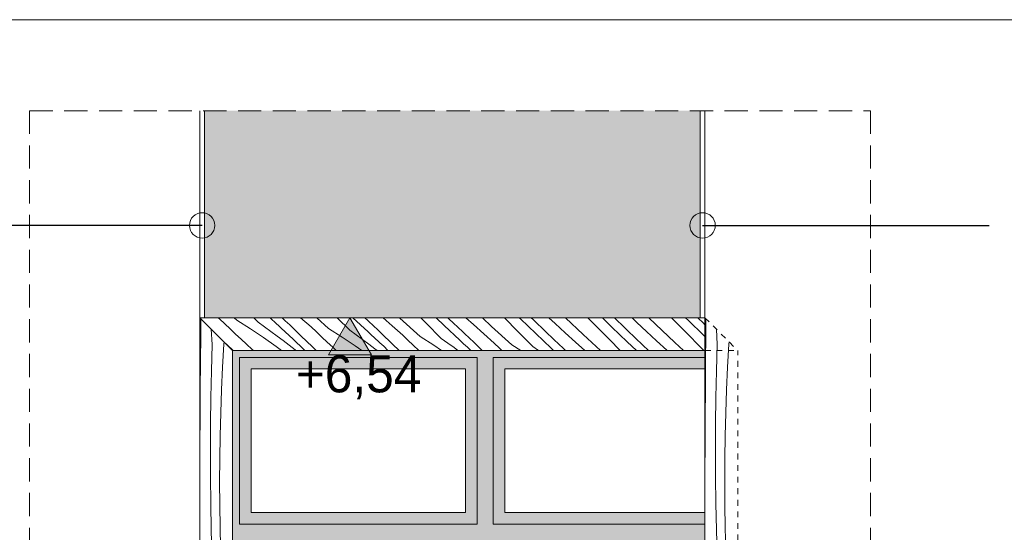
# Model space of a CAD drawing. Extents: x -366324 to -207045, y 68808 to 138616.
# Tile 14 of 170: x -349714 to -345464, y 95546 to 97758. Entities that reach past the tile are written whole.
import ezdxf

# ---------------------------------------------------------------- set-up
doc = ezdxf.new("R2010")
doc.units = 0
doc.header["$MEASUREMENT"] = 0
for name, pattern in [('Dashed', [564.444447, 282.222223, -282.222223]), ('Hidden Line', [50, 25, -25]), ('Krawędzie ukryte', [150, 100, -50])]:
    doc.linetypes.add(name, pattern=pattern)
for name, color, linetype, lineweight in [('A-Opisy_Nr_Pióra__21', 7, 'Continuous', 9), ('Arch okna_Nr_Pióra__21', 7, 'Continuous', 9), ('ARCH TABELA_Nr_Pióra__21', 7, 'Continuous', 9), ('Arch wymiary_Nr_Pióra__21', 7, 'Continuous', 9), ('Arch ściany zewnętrzne_Nr_Pióra__21', 7, 'Continuous', 9), ('INWENT.ŚCIANY_Nr_Pióra__21', 7, 'Continuous', 9)]:
    doc.layers.add(name, color=color, linetype=linetype, lineweight=lineweight)
for name, color, linetype, lineweight, true_color in [('Arch kolorystyka_Nr_Pióra__2', 7, 'Continuous', 13, 0x7f7f7f), ('Arch kolorystyka_Nr_Pióra__22', 7, 'Continuous', 9, 0x7f7f7f), ('Arch kolorystyka_Nr_Pióra__81', 7, 'Continuous', 9, 0x5d5d5d)]:
    doc.layers.add(name, color=color, linetype=linetype, lineweight=lineweight, true_color=true_color)
doc.layers.add('Arch wymiary', color=7, linetype='Continuous')
doc.styles.add('GENERATED_STYLE_1', font='txt')
doc.dimstyles.new('GENERATED_STYLE__8', dxfattribs={"dimtxt": 0.18, "dimasz": 218.88, "dimexe": 0.18, "dimexo": 0.0625, "dimgap": 0.09, "dimtad": 0, "dimtih": 1, "dimtoh": 1, "dimdec": 4, "dimzin": 0, "dimdsep": 46, "dimcen": 0.09, "dimadec": 0, "dimazin": 0, "dimtfac": 1, "dimtdec": 4, "dimtmove": 0, "dimatfit": 3, "dimldrblk": 'ARROWHEAD_1', "dimfxl": 0, "dimtolj": 1, "dimtzin": 0, "dimarcsym": 0})

# ---------------------------------------------------------------- blocks, each defined once
blk = doc.blocks.new('*X60')
at = {"layer": 'Arch kolorystyka_Nr_Pióra__22', "linetype": 'Continuous'}
for p, q in [((-348933, 96398.4), (-348932.5, 96461)), ((-348932.5, 96461), (-348932.5, 96467.8)), ((-348933.8, 96280.3), (-348933, 96398.4)), ((-348883.6, 96356.8), (-348887.3, 96422.7)), ((-348886.9, 96242.4), (-348883.6, 96356.8)), ((-348838.5, 96258.9), (-348833, 96357.8)), ((-348833, 96357.8), (-348832.2, 96367.5)), ((-348934.6, 96162.3), (-348933.8, 96280.3)), ((-348843.1, 96160), (-348838.5, 96258.9)), ((-348889.2, 96128), (-348886.9, 96242.4)), ((-348935.3, 96044.3), (-348934.6, 96162.3)), ((-348846.6, 96061), (-348843.1, 96160)), ((-348890.6, 96013.6), (-348889.2, 96128)), ((-348936, 95926.2), (-348935.3, 96044.3)), ((-348849.1, 95961.9), (-348846.6, 96061)), ((-348891.1, 95899.1), (-348890.6, 96013.6)), ((-348850.6, 95862.8), (-348849.1, 95961.9)), ((-348936.7, 95808.2), (-348936, 95926.2)), ((-348890.8, 95784.6), (-348891.1, 95899.1)), ((-348851.1, 95763.6), (-348850.6, 95862.8)), ((-348936.7, 95805.9), (-348936.7, 95808.2)), ((-348889.5, 95670.2), (-348890.8, 95784.6)), ((-348850.5, 95664.5), (-348851.1, 95763.6)), ((-348887.3, 95555.7), (-348889.5, 95670.2)), ((-348849, 95565.4), (-348850.5, 95664.5)), ((-348884.2, 95441.3), (-348887.3, 95555.7)), ((-348848.6, 95548.7), (-348849, 95565.4)), ((-348848.3, 95532.1), (-348848.6, 95548.7)), ((-348847.8, 95515.4), (-348848.3, 95532.1)), ((-348847.4, 95498.8), (-348847.8, 95515.4)), ((-348846.9, 95482.1), (-348847.4, 95498.8)), ((-348846.4, 95465.5), (-348846.9, 95482.1)), ((-348845.9, 95448.8), (-348846.4, 95465.5)), ((-348936.7, 95443.5), (-348932.4, 95418.2)), ((-348932.4, 95418.2), (-348926.7, 95382.2)), ((-348883.7, 95427.3), (-348884.2, 95441.3)), ((-348883.3, 95413.3), (-348883.7, 95427.3)), ((-348882.8, 95399.3), (-348883.3, 95413.3)), ((-348845.3, 95432.2), (-348845.9, 95448.8)), ((-348844.6, 95346.5), (-348845.3, 95432.2)), ((-348926.7, 95382.2), (-348921.5, 95346)), ((-348882.3, 95385.2), (-348882.8, 95399.3)), ((-348881.8, 95371.2), (-348882.3, 95385.2)), ((-348881.3, 95357.2), (-348881.8, 95371.2)), ((-348921.5, 95346), (-348916.7, 95309.8)), ((-348880.8, 95343.2), (-348881.3, 95357.2)), ((-348880.2, 95329.2), (-348880.8, 95343.2)), ((-348878.9, 95224.4), (-348880.2, 95329.2)), ((-348843, 95260.7), (-348844.6, 95346.5)), ((-348916.7, 95309.8), (-348912.4, 95273.4)), ((-348912.4, 95273.4), (-348908.5, 95237)), ((-348908.5, 95237), (-348905.1, 95200.4)), ((-348840.7, 95175.1), (-348843, 95260.7)), ((-348905.1, 95200.4), (-348902.1, 95163.8)), ((-348877, 95119.7), (-348878.9, 95224.4)), ((-348900.2, 95147.9), (-348902.1, 95163.8)), ((-348837.7, 95089.4), (-348840.7, 95175.1)), ((-348898.7, 95131.9), (-348900.2, 95147.9)), ((-348897.4, 95115.8), (-348898.7, 95131.9)), ((-348896.4, 95099.8), (-348897.4, 95115.8)), ((-348874.4, 95015.1), (-348877, 95119.7)), ((-348895.6, 95083.6), (-348896.4, 95099.8)), ((-348895.2, 95067.5), (-348895.6, 95083.6)), ((-348895, 95051.4), (-348895.2, 95067.5)), ((-348833.9, 95003.8), (-348837.7, 95089.4)), ((-348936.7, 95026.2), (-348935.2, 94984.7)), ((-348896.2, 94972.6), (-348895.2, 95035.2)), ((-348895.2, 95035.2), (-348895, 95051.4)), ((-348935.2, 94984.7), (-348935.1, 94914.2)), ((-348871.1, 94910.4), (-348874.4, 95015.1)), ((-348829.3, 94918.3), (-348833.9, 95003.8)), ((-348897.1, 94909.9), (-348896.2, 94972.6)), ((-348935.5, 94893.6), (-348935.1, 94914.2)), ((-348897.9, 94847.2), (-348897.1, 94909.9)), ((-348867.2, 94805.8), (-348871.1, 94910.4)), ((-348824, 94832.9), (-348829.3, 94918.3)), ((-348936.7, 94859.1), (-348936.1, 94873)), ((-348936.1, 94873), (-348935.5, 94893.6)), ((-348898.7, 94784.5), (-348897.9, 94847.2)), ((-348817.9, 94747.5), (-348824, 94832.9)), ((-348899.4, 94721.9), (-348898.7, 94784.5)), ((-348862.7, 94701.2), (-348867.2, 94805.8)), ((-348811, 94716.6), (-348817.9, 94747.5)), ((-348900, 94659.2), (-348899.4, 94721.9)), ((-348857.5, 94596.7), (-348862.7, 94701.2)), ((-348805.5, 94685.3), (-348811, 94716.6)), ((-348801.4, 94653.6), (-348805.5, 94685.3)), ((-348900.6, 94596.5), (-348900, 94659.2)), ((-348798.6, 94621.7), (-348801.4, 94653.6)), ((-348797.1, 94589.6), (-348798.6, 94621.7)), ((-348901, 94533.8), (-348900.6, 94596.5)), ((-348851.6, 94492.3), (-348857.5, 94596.7)), ((-348798.3, 94525.2), (-348797, 94557.4)), ((-348797, 94557.4), (-348797.1, 94589.6)), ((-348901.8, 94415.8), (-348901, 94533.8)), ((-348801, 94493.3), (-348798.3, 94525.2)), ((-348854.2, 94402), (-348851.6, 94492.3)), ((-348806.1, 94402), (-348801, 94493.3)), ((-348901.9, 94402), (-348901.8, 94415.8))]:
    blk.add_line(p, q, dxfattribs=at)
blk = doc.blocks.new('Wypełnienie_30')
at = {"layer": 'Arch kolorystyka_Nr_Pióra__22', "linetype": 'Dashed'}
blk.add_blockref('*X60', (0, 0), dxfattribs=at)
blk = doc.blocks.new('*X64')
at = {"layer": 'Arch kolorystyka_Nr_Pióra__22', "linetype": 'Continuous'}
for p, q in [((-346753, 96398.4), (-346752.5, 96461)), ((-346752.5, 96461), (-346752.5, 96467.8)), ((-346753.8, 96280.3), (-346753, 96398.4)), ((-346703.6, 96356.8), (-346707.3, 96422.7)), ((-346706.9, 96242.4), (-346703.6, 96356.8)), ((-346658.5, 96258.9), (-346653, 96357.8)), ((-346653, 96357.8), (-346652.2, 96367.5)), ((-346754.6, 96162.3), (-346753.8, 96280.3)), ((-346663.1, 96160), (-346658.5, 96258.9)), ((-346709.2, 96128), (-346706.9, 96242.4)), ((-346755.3, 96044.3), (-346754.6, 96162.3)), ((-346666.6, 96061), (-346663.1, 96160)), ((-346710.6, 96013.6), (-346709.2, 96128)), ((-346756, 95926.2), (-346755.3, 96044.3)), ((-346669.1, 95961.9), (-346666.6, 96061)), ((-346711.1, 95899.1), (-346710.6, 96013.6)), ((-346670.6, 95862.8), (-346669.1, 95961.9)), ((-346756.7, 95808.2), (-346756, 95926.2)), ((-346710.8, 95784.6), (-346711.1, 95899.1)), ((-346671.1, 95763.6), (-346670.6, 95862.8)), ((-346756.7, 95805.9), (-346756.7, 95808.2)), ((-346709.5, 95670.2), (-346710.8, 95784.6)), ((-346670.5, 95664.5), (-346671.1, 95763.6)), ((-346707.3, 95555.7), (-346709.5, 95670.2)), ((-346669, 95565.4), (-346670.5, 95664.5)), ((-346704.2, 95441.3), (-346707.3, 95555.7)), ((-346668.6, 95548.7), (-346669, 95565.4)), ((-346668.3, 95532.1), (-346668.6, 95548.7)), ((-346667.8, 95515.4), (-346668.3, 95532.1)), ((-346667.4, 95498.8), (-346667.8, 95515.4)), ((-346666.9, 95482.1), (-346667.4, 95498.8)), ((-346666.4, 95465.5), (-346666.9, 95482.1)), ((-346665.9, 95448.8), (-346666.4, 95465.5)), ((-346756.7, 95443.5), (-346752.4, 95418.2)), ((-346752.4, 95418.2), (-346746.7, 95382.2)), ((-346703.7, 95427.3), (-346704.2, 95441.3)), ((-346703.3, 95413.3), (-346703.7, 95427.3)), ((-346702.8, 95399.3), (-346703.3, 95413.3)), ((-346665.3, 95432.2), (-346665.9, 95448.8)), ((-346664.6, 95346.5), (-346665.3, 95432.2)), ((-346746.7, 95382.2), (-346741.5, 95346)), ((-346702.3, 95385.2), (-346702.8, 95399.3)), ((-346701.8, 95371.2), (-346702.3, 95385.2)), ((-346701.3, 95357.2), (-346701.8, 95371.2)), ((-346741.5, 95346), (-346736.7, 95309.8)), ((-346700.8, 95343.2), (-346701.3, 95357.2)), ((-346700.2, 95329.2), (-346700.8, 95343.2)), ((-346698.9, 95224.4), (-346700.2, 95329.2)), ((-346663, 95260.7), (-346664.6, 95346.5)), ((-346736.7, 95309.8), (-346732.4, 95273.4)), ((-346732.4, 95273.4), (-346728.5, 95237)), ((-346728.5, 95237), (-346725.1, 95200.4)), ((-346660.7, 95175.1), (-346663, 95260.7)), ((-346725.1, 95200.4), (-346722.1, 95163.8)), ((-346697, 95119.7), (-346698.9, 95224.4)), ((-346720.2, 95147.9), (-346722.1, 95163.8)), ((-346657.7, 95089.4), (-346660.7, 95175.1)), ((-346718.7, 95131.9), (-346720.2, 95147.9)), ((-346717.4, 95115.8), (-346718.7, 95131.9)), ((-346716.4, 95099.8), (-346717.4, 95115.8)), ((-346694.4, 95015.1), (-346697, 95119.7)), ((-346715.6, 95083.6), (-346716.4, 95099.8)), ((-346715.2, 95067.5), (-346715.6, 95083.6)), ((-346715, 95051.4), (-346715.2, 95067.5)), ((-346653.9, 95003.8), (-346657.7, 95089.4)), ((-346756.7, 95026.2), (-346755.2, 94984.7)), ((-346716.2, 94972.6), (-346715.2, 95035.2)), ((-346715.2, 95035.2), (-346715, 95051.4)), ((-346755.2, 94984.7), (-346755.1, 94914.2)), ((-346691.1, 94910.4), (-346694.4, 95015.1)), ((-346649.3, 94918.3), (-346653.9, 95003.8)), ((-346717.1, 94909.9), (-346716.2, 94972.6)), ((-346755.5, 94893.6), (-346755.1, 94914.2)), ((-346717.9, 94847.2), (-346717.1, 94909.9)), ((-346687.2, 94805.8), (-346691.1, 94910.4)), ((-346644, 94832.9), (-346649.3, 94918.3)), ((-346756.7, 94859.1), (-346756.1, 94873)), ((-346756.1, 94873), (-346755.5, 94893.6)), ((-346718.7, 94784.5), (-346717.9, 94847.2)), ((-346637.9, 94747.5), (-346644, 94832.9)), ((-346719.4, 94721.9), (-346718.7, 94784.5)), ((-346682.7, 94701.2), (-346687.2, 94805.8)), ((-346631, 94716.6), (-346637.9, 94747.5)), ((-346720, 94659.2), (-346719.4, 94721.9)), ((-346677.5, 94596.7), (-346682.7, 94701.2)), ((-346625.5, 94685.3), (-346631, 94716.6)), ((-346621.4, 94653.6), (-346625.5, 94685.3)), ((-346720.6, 94596.5), (-346720, 94659.2)), ((-346618.6, 94621.7), (-346621.4, 94653.6)), ((-346617.1, 94589.6), (-346618.6, 94621.7)), ((-346721, 94533.8), (-346720.6, 94596.5)), ((-346671.6, 94492.3), (-346677.5, 94596.7)), ((-346618.3, 94525.2), (-346617, 94557.4)), ((-346617, 94557.4), (-346617.1, 94589.6)), ((-346721.8, 94415.8), (-346721, 94533.8)), ((-346621, 94493.3), (-346618.3, 94525.2)), ((-346674.9, 94377.9), (-346671.6, 94492.3)), ((-346626.5, 94394.4), (-346621, 94493.3)), ((-346722.1, 94367.5), (-346721.8, 94415.8)), ((-346631.1, 94295.5), (-346626.5, 94394.4)), ((-346676, 94321.4), (-346674.9, 94377.9)), ((-346631.7, 94277.1), (-346631.1, 94295.5))]:
    blk.add_line(p, q, dxfattribs=at)
blk = doc.blocks.new('Wypełnienie_32')
at = {"layer": 'Arch kolorystyka_Nr_Pióra__22', "linetype": 'Dashed'}
blk.add_blockref('*X64', (0, 0), dxfattribs=at)
blk = doc.blocks.new('*X68')
at = {"layer": 'Arch kolorystyka_Nr_Pióra__22', "linetype": 'Continuous'}
for p, q in [((-348851.9, 96467.6), (-348857, 96472)), ((-348776.7, 96460.9), (-348789, 96472)), ((-348685.2, 96452.8), (-348704.3, 96472)), ((-348605.7, 96445.7), (-348633.8, 96472)), ((-348578.6, 96468.3), (-348582.7, 96472)), ((-348456.6, 96432.4), (-348501.6, 96472)), ((-348381.4, 96425.8), (-348432.2, 96472)), ((-348289.9, 96417.6), (-348343.6, 96472)), ((-348210.4, 96410.6), (-348275.9, 96472)), ((-348222.4, 96470), (-348224.6, 96472)), ((-348212.7, 96460.8), (-348222.4, 96470)), ((-348106.6, 96437.3), (-348145.2, 96472)), ((-348073, 96469.9), (-348075.3, 96472)), ((-347986.1, 96390.6), (-348073, 96469.9)), ((-347959.1, 96447.8), (-347983, 96472)), ((-347882.5, 96438.7), (-347917.3, 96472)), ((-347836.8, 96444), (-347865.8, 96472)), ((-347755.6, 96442.1), (-347788, 96472)), ((-347677.6, 96434.7), (-347716.9, 96472)), ((-347563.7, 96412.6), (-347622.4, 96472)), ((-347553.3, 96466.9), (-347558.7, 96472)), ((-347498.3, 96463.7), (-347506.7, 96472)), ((-347403.6, 96447), (-347430, 96472)), ((-347282.3, 96399.6), (-347358.6, 96472)), ((-347232.9, 96442.8), (-347261.7, 96472)), ((-347158, 96431.7), (-347199.4, 96472)), ((-347103, 96428.6), (-347147, 96472)), ((-347050.5, 96452), (-347071.1, 96472)), ((-346970.5, 96443.8), (-346999.1, 96472)), ((-346837.5, 96407.7), (-346901.1, 96472)), ((-346827.7, 96459.9), (-346839.9, 96472)), ((-346763.2, 96448.3), (-346786.6, 96472)), ((-348829, 96445.5), (-348851.9, 96467.6)), ((-348805.8, 96423.4), (-348829, 96445.5)), ((-348776.7, 96460.9), (-348717.9, 96423.7)), ((-348685.2, 96452.8), (-348657.2, 96432.9)), ((-348657.2, 96432.9), (-348629.7, 96413)), ((-348597.4, 96437.9), (-348605.7, 96445.7)), ((-348589, 96430.2), (-348597.4, 96437.9)), ((-348580.6, 96422.4), (-348589, 96430.2)), ((-348568.7, 96459.1), (-348578.6, 96468.3)), ((-348558.8, 96449.8), (-348568.7, 96459.1)), ((-348548.9, 96440.6), (-348558.8, 96449.8)), ((-348500.4, 96393.2), (-348548.9, 96440.6)), ((-348433.7, 96410.3), (-348456.6, 96432.4)), ((-348202.9, 96451.5), (-348212.7, 96460.8)), ((-348193.1, 96442.3), (-348202.9, 96451.5)), ((-348183.3, 96433.1), (-348193.1, 96442.3)), ((-348173.4, 96423.9), (-348183.3, 96433.1)), ((-348061.2, 96397.3), (-348106.6, 96437.3)), ((-347894.5, 96382.5), (-347959.1, 96447.8)), ((-347815, 96375.4), (-347882.5, 96438.7)), ((-347827.1, 96434.8), (-347836.8, 96444)), ((-347817.3, 96425.6), (-347827.1, 96434.8)), ((-347711.3, 96402.1), (-347755.6, 96442.1)), ((-347590.7, 96355.5), (-347677.6, 96434.7)), ((-347487.1, 96403.6), (-347553.3, 96466.9)), ((-347441.4, 96408.9), (-347498.3, 96463.7)), ((-347360.3, 96407), (-347403.6, 96447)), ((-347168.4, 96377.5), (-347232.9, 96442.8)), ((-347091.8, 96368.4), (-347158, 96431.7)), ((-347046.1, 96373.8), (-347103, 96428.6)), ((-347008.3, 96411.9), (-347050.5, 96452)), ((-346886.9, 96364.5), (-346970.5, 96443.8)), ((-346762.7, 96396.6), (-346827.7, 96459.9)), ((-346756.7, 96441.9), (-346763.2, 96448.3)), ((-348782.4, 96401.3), (-348805.8, 96423.4)), ((-348758.6, 96379.2), (-348782.4, 96401.3)), ((-348717.9, 96423.7), (-348661.6, 96386.1)), ((-348661.6, 96386.1), (-348607.9, 96348)), ((-348629.7, 96413), (-348602.8, 96393)), ((-348602.8, 96393), (-348576.4, 96372.9)), ((-348572.2, 96414.7), (-348580.6, 96422.4)), ((-348563.8, 96406.9), (-348572.2, 96414.7)), ((-348555.3, 96399.2), (-348563.8, 96406.9)), ((-348546.9, 96391.4), (-348555.3, 96399.2)), ((-348538.4, 96383.6), (-348546.9, 96391.4)), ((-348451, 96345.8), (-348500.4, 96393.2)), ((-348410.5, 96388.2), (-348433.7, 96410.3)), ((-348387, 96366.1), (-348410.5, 96388.2)), ((-348381.4, 96425.8), (-348322.6, 96388.6)), ((-348322.6, 96388.6), (-348266.3, 96351)), ((-348289.9, 96417.6), (-348261.9, 96397.8)), ((-348261.9, 96397.8), (-348234.4, 96377.8)), ((-348202, 96402.8), (-348210.4, 96410.6)), ((-348193.6, 96395), (-348202, 96402.8)), ((-348185.3, 96387.3), (-348193.6, 96395)), ((-348176.9, 96379.5), (-348185.3, 96387.3)), ((-348163.5, 96414.7), (-348173.4, 96423.9)), ((-348153.5, 96405.5), (-348163.5, 96414.7)), ((-348105.1, 96358.1), (-348153.5, 96405.5)), ((-348038.3, 96375.2), (-348061.2, 96397.3)), ((-347986.1, 96390.6), (-347927.2, 96353.5)), ((-347807.6, 96416.4), (-347817.3, 96425.6)), ((-347797.8, 96407.2), (-347807.6, 96416.4)), ((-347787.9, 96398), (-347797.8, 96407.2)), ((-347778.1, 96388.8), (-347787.9, 96398)), ((-347768.2, 96379.6), (-347778.1, 96388.8)), ((-347665.9, 96362.2), (-347711.3, 96402.1)), ((-347499.2, 96347.3), (-347563.7, 96412.6)), ((-347419.7, 96340.3), (-347487.1, 96403.6)), ((-347431.7, 96399.7), (-347441.4, 96408.9)), ((-347422, 96390.5), (-347431.7, 96399.7)), ((-347412.2, 96381.3), (-347422, 96390.5)), ((-347315.9, 96367), (-347360.3, 96407)), ((-347206.7, 96330.6), (-347282.3, 96399.6)), ((-346965, 96371.9), (-347008.3, 96411.9)), ((-346773, 96342.4), (-346837.5, 96407.7)), ((-346756.7, 96390.9), (-346762.7, 96396.6)), ((-348795.9, 96333.5), (-348834.1, 96369.4)), ((-348734.6, 96357.1), (-348758.6, 96379.2)), ((-348710.3, 96335), (-348734.6, 96357.1)), ((-348607.9, 96348), (-348584.8, 96330.6)), ((-348576.4, 96372.9), (-348550.5, 96352.8)), ((-348550.5, 96352.8), (-348525.1, 96332.6)), ((-348483.8, 96330.6), (-348538.4, 96383.6)), ((-348434.8, 96330.6), (-348451, 96345.8)), ((-348363.3, 96344.1), (-348387, 96366.1)), ((-348348.7, 96330.6), (-348363.3, 96344.1)), ((-348266.3, 96351), (-348237.6, 96330.6)), ((-348234.4, 96377.8), (-348207.4, 96357.8)), ((-348207.4, 96357.8), (-348181, 96337.8)), ((-348168.4, 96371.8), (-348176.9, 96379.5)), ((-348160, 96364), (-348168.4, 96371.8)), ((-348151.6, 96356.3), (-348160, 96364)), ((-348143.1, 96348.5), (-348151.6, 96356.3)), ((-348124.7, 96330.6), (-348143.1, 96348.5)), ((-348076.5, 96330.6), (-348105.1, 96358.1)), ((-348015.2, 96353.1), (-348038.3, 96375.2)), ((-347991.7, 96331), (-348015.2, 96353.1)), ((-347927.2, 96353.5), (-347893.1, 96330.6)), ((-347894.5, 96382.5), (-347866.5, 96362.6)), ((-347866.5, 96362.6), (-347839.1, 96342.7)), ((-347839.1, 96342.7), (-347822.8, 96330.6)), ((-347806.7, 96367.7), (-347815, 96375.4)), ((-347798.3, 96359.9), (-347806.7, 96367.7)), ((-347789.9, 96352.1), (-347798.3, 96359.9)), ((-347781.5, 96344.4), (-347789.9, 96352.1)), ((-347773.1, 96336.6), (-347781.5, 96344.4)), ((-347758.2, 96370.4), (-347768.2, 96379.6)), ((-347717.6, 96330.6), (-347758.2, 96370.4)), ((-347643, 96340.1), (-347665.9, 96362.2)), ((-347590.7, 96355.5), (-347551.4, 96330.6)), ((-347499.2, 96347.3), (-347475.6, 96330.6)), ((-347402.4, 96372.1), (-347412.2, 96381.3)), ((-347392.6, 96362.9), (-347402.4, 96372.1)), ((-347382.7, 96353.6), (-347392.6, 96362.9)), ((-347372.8, 96344.4), (-347382.7, 96353.6)), ((-347362.9, 96335.2), (-347372.8, 96344.4)), ((-347274.6, 96330.6), (-347315.9, 96367)), ((-347122, 96330.6), (-347168.4, 96377.5)), ((-347051.5, 96330.6), (-347091.8, 96368.4)), ((-347036.4, 96364.6), (-347046.1, 96373.8)), ((-347026.7, 96355.3), (-347036.4, 96364.6)), ((-347016.9, 96346.1), (-347026.7, 96355.3)), ((-347007.1, 96336.9), (-347016.9, 96346.1)), ((-346920.6, 96331.9), (-346965, 96371.9)), ((-346849.8, 96330.6), (-346886.9, 96364.5)), ((-346761.4, 96330.6), (-346773, 96342.4)), ((-348792.7, 96330.6), (-348795.9, 96333.5)), ((-348705.4, 96330.6), (-348710.3, 96335)), ((-348525.1, 96332.6), (-348522.7, 96330.6)), ((-348181, 96337.8), (-348171.8, 96330.6)), ((-347991.3, 96330.6), (-347991.7, 96331)), ((-347766.6, 96330.6), (-347773.1, 96336.6)), ((-347633.1, 96330.6), (-347643, 96340.1)), ((-347411.3, 96332.5), (-347419.7, 96340.3)), ((-347409.3, 96330.6), (-347411.3, 96332.5)), ((-347358.2, 96330.6), (-347362.9, 96335.2)), ((-347000.4, 96330.6), (-347007.1, 96336.9)), ((-346919.2, 96330.6), (-346920.6, 96331.9))]:
    blk.add_line(p, q, dxfattribs=at)
blk = doc.blocks.new('Wypełnienie_34')
at = {"layer": 'Arch kolorystyka_Nr_Pióra__22', "linetype": 'Dashed'}
blk.add_blockref('*X68', (0, 0), dxfattribs=at)
blk = doc.blocks.new('Wymiary_100', base_point=(-348288.8, 96472))
at = {"layer": 'Arch wymiary_Nr_Pióra__21', "linetype": 'Continuous'}
blk.add_hatch(color=256, dxfattribs=at).paths.add_polyline_path([(-348288.8, 96472), (-348381.6, 96312), (-348196, 96312)], flags=0)
for p, q in [((-348288.8, 96472), (-348408.8, 96472)), ((-348288.8, 96472), (-348381.6, 96312)), ((-348288.8, 96472), (-348168.8, 96472)), ((-348196, 96312), (-348288.8, 96472)), ((-348381.6, 96312), (-348196, 96312))]:
    blk.add_line(p, q, dxfattribs=at)
at = {"layer": 'Arch wymiary_Nr_Pióra__21', "insert": (-348522.2, 96120), "char_height": 160, "attachment_point": 7, "style": 'GENERATED_STYLE_1'}
blk.add_mtext('{+6,54}', dxfattribs=at)
blk = doc.blocks.new('ARROWHEAD_1')
at = {"color": 0, "linetype": 'Continuous', "lineweight": 0}
blk.add_line((0, 0), (-1, 0), dxfattribs=at)
blk.add_circle((0, 0), 0.25, dxfattribs=at)

msp = doc.modelspace()

# ---------------------------------------------------------------- hatches: boundary and pattern name
at = {"layer": 'Arch kolorystyka_Nr_Pióra__2', "linetype": 'Continuous'}
h = msp.add_hatch(color=256, dxfattribs=at)
h.paths.add_polyline_path([(-346756.7, 95460.6), (-346756.7, 95630.6), (-347620.3, 95630.6), (-347620.3, 96250.6), (-346756.7, 96250.6), (-346756.7, 96330.6), (-348795.3, 96330.6), (-348795.3, 94402), (-348715.3, 94402), (-348715.3, 95460.6), (-347790.3, 95460.6), (-347790.3, 94402), (-347620.3, 94402), (-347620.3, 95460.6)], flags=0)
h.paths.add_polyline_path([(-347790.3, 95630.6), (-348715.3, 95630.6), (-348715.3, 96250.6), (-347790.3, 96250.6)], flags=0)
at = {"layer": 'Arch kolorystyka_Nr_Pióra__81', "linetype": 'Continuous'}
msp.add_hatch(color=256, dxfattribs=at).paths.add_polyline_path([(-346776.7, 96472), (-346776.7, 97365.6), (-348916.7, 97365.6), (-348916.7, 96472)], flags=0)

# ---------------------------------------------------------------- linework, layer by layer
at = {"layer": 'Arch okna_Nr_Pióra__21', "linetype": 'Hidden Line'}
for p in [(-346756.7, 96472), (-346756.7, 96330.6), (-346615.3, 94260.6)]:
    msp.add_line(p, (-346615.3, 96330.6), dxfattribs=at)
at = {"layer": 'Arch okna_Nr_Pióra__21', "linetype": 'Continuous'}
for p, q in [((-348765.3, 96300.6), (-347740.3, 96300.6)), ((-348765.3, 96300.6), (-348765.3, 95580.6)), ((-347740.3, 96300.6), (-347740.3, 95580.6)), ((-347670.3, 96300.6), (-347670.3, 95580.6)), ((-347670.3, 96300.6), (-346756.7, 96300.6)), ((-348715.3, 96250.6), (-347790.3, 96250.6)), ((-348715.3, 96250.6), (-348715.3, 95630.6)), ((-347790.3, 96250.6), (-347790.3, 95630.6)), ((-347620.3, 96250.6), (-346756.7, 96250.6)), ((-347620.3, 96250.6), (-347620.3, 95630.6)), ((-348715.3, 95630.6), (-347790.3, 95630.6)), ((-347620.3, 95630.6), (-346756.7, 95630.6)), ((-348765.3, 95580.6), (-347740.3, 95580.6)), ((-347670.3, 95580.6), (-346756.7, 95580.6))]:
    msp.add_line(p, q, dxfattribs=at)
at = {"layer": 'ARCH TABELA_Nr_Pióra__21', "linetype": 'Continuous'}
msp.add_line((-366324.3, 97758.4), (-325574.3, 97758.4), dxfattribs=at)
at = {"layer": 'Arch ściany zewnętrzne_Nr_Pióra__21', "linetype": 'Continuous'}
for p, q in [((-348936.7, 96472), (-348936.7, 97365.6)), ((-348916.7, 96472), (-348916.7, 97365.6)), ((-346776.7, 96472), (-346776.7, 97365.6)), ((-346756.7, 96472), (-346756.7, 97365.6)), ((-348936.7, 94402), (-348936.7, 96472)), ((-348936.7, 96472), (-348795.3, 96330.6)), ((-348936.7, 96472), (-346756.7, 96472)), ((-346756.7, 90787), (-346756.7, 96472)), ((-348795.3, 96330.6), (-346756.7, 96330.6)), ((-348795.3, 96330.6), (-348795.3, 94402))]:
    msp.add_line(p, q, dxfattribs=at)
at = {"layer": 'INWENT.ŚCIANY_Nr_Pióra__21', "linetype": 'Krawędzie ukryte'}
for p, q in [((-349671.7, 97365.6), (-349671.7, 90202.8)), ((-349671.7, 97365.6), (-346041.7, 97365.6)), ((-346041.7, 97365.6), (-346041.7, 90202.8))]:
    msp.add_line(p, q, dxfattribs=at)

# ---------------------------------------------------------------- block references
at = {"layer": 'Arch kolorystyka_Nr_Pióra__22', "linetype": 'Dashed'}
for name in ['Wypełnienie_34', 'Wypełnienie_30', 'Wypełnienie_32']:
    msp.add_blockref(name, (0, 0), dxfattribs=at)
at = {"layer": 'Arch wymiary', "linetype": 'Continuous'}
msp.add_blockref('Wymiary_100', (-348288.8, 96472), dxfattribs=at)

# ---------------------------------------------------------------- leaders
at = {"layer": 'A-Opisy_Nr_Pióra__21', "linetype": 'Continuous', "annotation_type": 0, "has_hookline": 1, "hookline_direction": 1, "text_width": 1552.4}
for points in [[(-348926.7, 96870.4), (-350163.4, 96870.4)], [(-346766.7, 96870.4), (-345529.9, 96870.4)]]:
    msp.add_leader(points, dimstyle='GENERATED_STYLE__8', dxfattribs=at)

doc.saveas('drawing.dxf')
